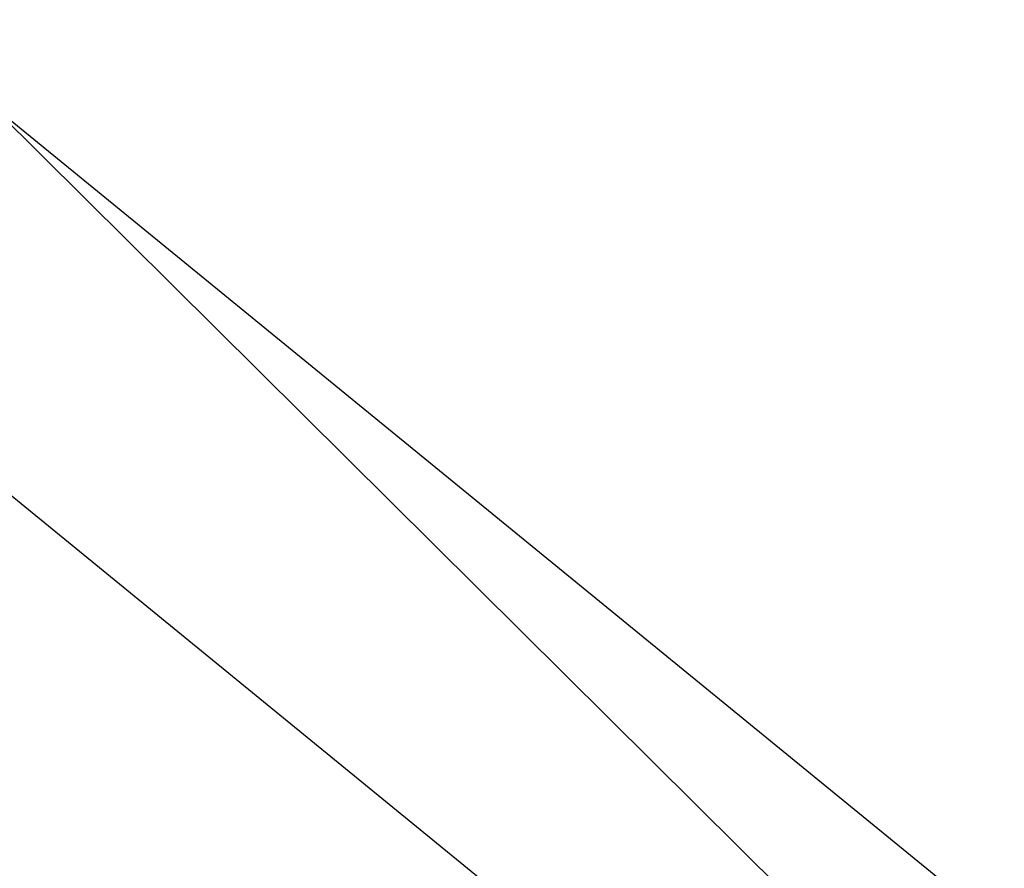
# Model space of a CAD drawing. Header units: millimetres. Extents: x -4 to 636, y -4 to 636.
# Tile 184 of 256: x 104.51 to 106.73, y 94 to 95.92. Entities that reach past the tile are written whole.
import ezdxf

# ---------------------------------------------------------------- set-up
doc = ezdxf.new("R2010")
doc.units = ezdxf.units.MM
doc.header["$LTSCALE"] = 25.4
doc.layers.get('0').update_dxf_attribs({"true_color": 0xff5454})

# ---------------------------------------------------------------- blocks, each defined once
blk = doc.blocks.new('AGNES-ROUND-LED-8210-8206-8188-8185.STL')
at = {"color": 7, "true_color": 0xffffff}
mesh = blk.add_polyface(dxfattribs=at)
corners = [(76.3683, 103.6925, -10.2647), (80.1346, 99.5158, -33.2647), (106.3363, 74.0518, -33.2647)]
mesh.append_faces([[corners[k] for k in face] for face in [(0, 1, 2)]], dxfattribs={"color": 7})
mesh = blk.add_polyface(dxfattribs=at)
corners = [(106.436, 74.1669, -34.0301), (80.5661, 99.9118, -34.6789), (106.7199, 74.4946, -34.6789), (80.2467, 99.6187, -34.0301)]
mesh.append_faces([[corners[k] for k in face] for face in [(0, 1, 2), (1, 0, 3)]], dxfattribs={"vtx0": -1, "color": 7})
mesh = blk.add_polyface(dxfattribs=at)
corners = [(106.3363, 74.0518, -33.2647), (80.2467, 99.6187, -34.0301), (106.436, 74.1669, -34.0301), (80.1346, 99.5158, -33.2647)]
mesh.append_faces([[corners[k] for k in face] for face in [(0, 1, 2), (1, 0, 3)]], dxfattribs={"vtx0": -1, "color": 7})
mesh = blk.add_polyface(dxfattribs=at)
corners = [(104.4297, 95.7364, 7.4965), (139.744, 60.6977, 1.1271), (101.0891, 92.2585, 1.1271), (142.4834, 64.6665, 7.4965)]
mesh.append_faces([[corners[k] for k in face] for face in [(0, 1, 2), (1, 0, 3)]], dxfattribs={"vtx0": -1, "color": 7})
mesh = blk.add_polyface(dxfattribs=at)
corners = [(142.1099, 64.1253, 8.9889), (100.3054, 91.4426, 1.9938), (139.1014, 59.7667, 1.9938), (103.9741, 95.2621, 8.9889)]
mesh.append_faces([[corners[k] for k in face] for face in [(0, 1, 2), (1, 0, 3)]], dxfattribs={"vtx0": -1, "color": 7})

msp = doc.modelspace()

# ---------------------------------------------------------------- block references
at = {"color": 0}
msp.add_blockref('AGNES-ROUND-LED-8210-8206-8188-8185.STL', (0, 0), dxfattribs=at)

doc.saveas('drawing.dxf')
